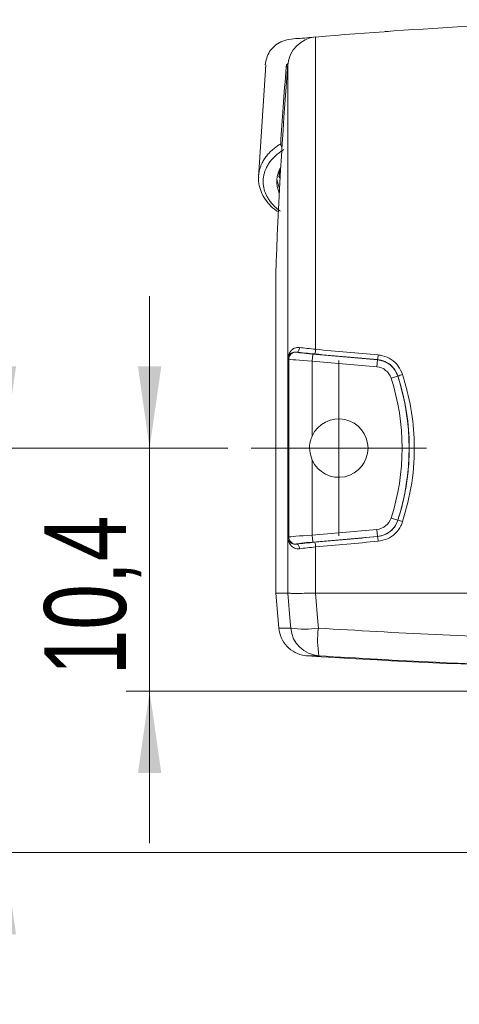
# Model space of a CAD drawing. Header units: millimetres. Extents: x 5 to 415, y 5 to 292.
# Tile 33 of 57: x 145 to 164, y 102 to 144. Entities that reach past the tile are written whole.
import ezdxf

# ---------------------------------------------------------------- set-up
doc = ezdxf.new("R2010")
doc.units = ezdxf.units.MM
doc.styles.add('SLDTEXTSTYLE0', font='TXT', dxfattribs={"width": 0.75})
doc.dimstyles.new('SLDDIMSTYLE4', dxfattribs={"dimtxt": 3.5, "dimasz": 3.5, "dimexe": 0, "dimexo": 0.0625, "dimgap": 0.875, "dimtad": 1, "dimdec": 1, "dimrnd": 1e-09, "dimzin": 12, "dimdsep": 46, "dimtxsty": 'SLDTEXTSTYLE0', "dimsah": 1, "dimcen": 0.09, "dimadec": 0, "dimazin": 3, "dimtfac": 1, "dimtdec": 1, "dimtmove": 0, "dimatfit": 0, "dimfxl": 1, "dimfrac": 2, "dimtolj": 1, "dimtzin": 12, "dimarcsym": 0})

# ---------------------------------------------------------------- blocks, each defined once
blk = doc.blocks.new('_D_11')
at = {"color": 7, "linetype": 'Continuous', "lineweight": 0}
for p, q in [((144.033, 125.867), (144.033, 132.367)), ((153.595, 125.867), (143.033, 125.867)), ((144.033, 108.567), (144.033, 125.867)), ((180.845, 108.567), (143.033, 108.567)), ((144.033, 108.567), (144.033, 102.067))]:
    blk.add_line(p, q, dxfattribs=at)
for points in [[(144.033, 125.867), (144.533, 129.367), (143.533, 129.367)], [(144.033, 108.567), (143.533, 105.067), (144.533, 105.067)]]:
    blk.add_solid(points, dxfattribs=at)
at = {"color": 7, "linetype": 'Continuous', "lineweight": 0, "insert": (139.521, 112.692), "char_height": 3.5, "attachment_point": 1, "rotation": 90, "style": 'SLDTEXTSTYLE0'}
blk.add_mtext('17,3', dxfattribs=at)
blk = doc.blocks.new('_D_12')
at = {"color": 7, "linetype": 'Continuous', "lineweight": 0}
for p, q in [((150.25, 125.867), (150.25, 132.367)), ((153.595, 125.867), (149.25, 125.867)), ((150.25, 115.467), (150.25, 125.867)), ((179.295, 115.467), (149.25, 115.467)), ((150.25, 115.467), (150.25, 108.967))]:
    blk.add_line(p, q, dxfattribs=at)
for points in [[(150.25, 125.867), (150.75, 129.367), (149.75, 129.367)], [(150.25, 115.467), (149.75, 111.967), (150.75, 111.967)]]:
    blk.add_solid(points, dxfattribs=at)
at = {"color": 7, "linetype": 'Continuous', "lineweight": 0, "insert": (145.738, 116.142), "char_height": 3.5, "attachment_point": 1, "rotation": 90, "style": 'SLDTEXTSTYLE0'}
blk.add_mtext('10,4', dxfattribs=at)
blk = doc.blocks.new('SW_CENTERMARKSYMBOL_6')
at = {"color": 0, "linetype": 'Continuous', "lineweight": 0}
for p, q in [((0, 2.5), (0, 3.75)), ((0, 0), (0, 2.5)), ((-2.5, 0), (-3.75, 0)), ((0, 0), (-2.5, 0)), ((0, 0), (0, -2.5)), ((0, 0), (2.5, 0)), ((2.5, 0), (3.75, 0)), ((0, -2.5), (0, -3.75))]:
    blk.add_line(p, q, dxfattribs=at)

msp = doc.modelspace()

# ---------------------------------------------------------------- linework, layer by layer
at = {"color": 7, "linetype": 'Continuous', "lineweight": 15}
for p, q in [((160.477, 143.701), (160.435, 143.698)), ((157.353, 130.095), (157.353, 143.459)), ((155.219, 142.268), (154.907, 137.448)), ((156.105, 142.269), (156.095, 142.172)), ((156.167, 142.269), (156.167, 129.732)), ((155.85, 137.874), (155.784, 137.492)), ((155.784, 137.492), (155.819, 137.438)), ((155.645, 119.667), (155.645, 133.279)), ((156.533, 129.973), (156.53, 129.976)), ((157.206, 129.59), (157.232, 129.888)), ((159.996, 129.646), (157.232, 129.888)), ((156.166, 129.718), (156.167, 129.718)), ((156.166, 129.718), (156.166, 122.017)), ((156.167, 129.718), (156.207, 129.674)), ((156.167, 122.017), (156.167, 129.718)), ((156.207, 129.674), (156.207, 122.061)), ((157.206, 126.382), (157.206, 129.59)), ((157.206, 129.59), (159.97, 129.348)), ((159.97, 129.348), (159.996, 129.646)), ((159.996, 129.646), (159.996, 129.654)), ((160.583, 128.859), (160.869, 128.951)), ((160.869, 128.951), (160.874, 128.953)), ((157.206, 122.145), (157.206, 125.353)), ((160.583, 122.876), (160.869, 122.784)), ((160.869, 122.784), (160.874, 122.782)), ((159.97, 122.387), (157.206, 122.145)), ((159.97, 122.387), (159.996, 122.088)), ((156.166, 122.017), (156.167, 122.017)), ((156.207, 122.061), (156.167, 122.017)), ((156.167, 122.003), (156.167, 119.667)), ((156.53, 121.759), (156.533, 121.762)), ((157.206, 122.145), (157.232, 121.847)), ((157.232, 121.847), (159.996, 122.088)), ((159.996, 122.088), (159.996, 122.081)), ((157.353, 119.667), (157.353, 121.64)), ((155.777, 118.162), (155.645, 119.667)), ((156.167, 119.667), (155.645, 119.667)), ((156.167, 119.667), (156.167, 119.667)), ((157.349, 119.667), (157.353, 119.667)), ((157.353, 119.667), (196.337, 119.667))]:
    msp.add_line(p, q, dxfattribs=at)
at = {"color": 8, "linetype": 'Continuous', "lineweight": 15, "flags": 128}
msp.add_lwpolyline([(155.795, 137.555), (155.807, 137.727), (155.829, 137.834)], dxfattribs=at)
at = {"color": 7, "linetype": 'Continuous', "lineweight": 15, "flags": 128}
for points in [[(155.698, 137.395), (155.708, 137.31), (155.809, 136.974)], [(156.67, 130.175), (156.665, 130.135), (156.655, 130.097), (156.64, 130.063), (156.623, 130.032), (156.602, 130.007), (156.579, 129.989), (156.555, 129.979), (156.53, 129.976)], [(156.67, 121.56), (156.665, 121.6), (156.655, 121.638), (156.64, 121.672), (156.623, 121.703), (156.602, 121.727), (156.579, 121.746), (156.555, 121.756), (156.53, 121.759)], [(156.167, 119.667), (156.267, 118.439), (156.289, 118.162)], [(157.472, 118.162), (157.449, 118.439), (157.349, 119.667)]]:
    msp.add_lwpolyline(points, dxfattribs=at)
at = {"color": 7, "linetype": 'Continuous', "lineweight": 15}
for centre, radius, start, end in [((176.845, -87.721), 232, 91.50318, 94.81953), ((157.463, 142.164), 1.3, 94.8195, 175.3608), ((351.026, 126.457), 195.5, 175.36077, 178), ((156.042, 142.286), 0.126, 294.6327, 352.0743), ((156.919, 137.276), 1.225, 149.6737, 203.9459), ((156.507, 129.674), 0.3, 85.0912, 179.9088), ((156.686, 130.107), 0.667, 341.5398, 358.955), ((159.26, 129.874), 0.768, 343.351, 358.4352), ((156.107, 129.725), 0.0598, 1.5337, 7.1284), ((159.908, 128.64), 0.71, 17.9435, 85), ((159.908, 128.64), 1.01, 17.9435, 85), ((151.345, 125.867), 10.01, 342.0565, 17.9435), ((160.165, 131.666), 2.804, 284.6409, 288.9914), ((151.345, 125.867), 9.71, 342.0565, 17.9435), ((158.345, 125.867), 1.25, 204.3068, 155.6932), ((159.908, 123.095), 0.71, 275, 342.0565), ((159.908, 123.095), 1.01, 275, 342.0565), ((160.165, 120.069), 2.804, 71.0086, 75.3591), ((156.107, 122.01), 0.0598, 352.8716, 358.4663), ((156.507, 122.061), 0.3, 180.0912, 274.9088), ((156.686, 121.628), 0.667, 1.045, 18.4602), ((159.26, 121.86), 0.768, 1.5648, 16.649), ((156.881, 122.499), 4.377, 262.2355, 277.7645), ((157.582, 118.273), 1.298, 184.9046, 266.2369), ((161.233, 117.65), 3.796, 172.2442, 190.1936), ((176.15, 416.366), 300, 266.33812, 270)]:
    msp.add_arc(centre, radius, start, end, dxfattribs=at)
at = {"color": 8, "linetype": 'Continuous', "lineweight": 15}
msp.add_arc((156.172, 138.905), 0.313, 182.6562, 213.7957, dxfattribs=at)
at = {"color": 7, "linetype": 'Continuous', "lineweight": 15}
for centre, major_axis, ratio, start_param, end_param in [((157.445, 129.937), (1.5, -0.131), 0.034788, 4.059565, 4.63132), ((157.232, 129.913), (0.7, -0.061), 0.034788, 3.179546, 4.715436), ((157.463, 130.136), (1.3, -0.131), 0.040038, 4.060566, 4.632321), ((176.828, 136.3), (232.199, -20.34), 0.034788, 4.63132, 4.642885), ((176.845, 136.499), (231.999, -20.34), 0.034817, 4.631325, 4.64289), ((157.206, 129.614), (1, -0.061), 0.024446, 3.177997, 4.713887), ((157.206, 122.121), (1, 0.061), 0.024446, 1.569298, 3.105188), ((157.445, 121.798), (1.5, 0.131), 0.034788, 1.651866, 2.22362), ((157.232, 121.822), (0.7, 0.061), 0.034788, 1.567749, 3.103639), ((176.828, 115.435), (232.199, 20.34), 0.034788, 1.6403, 1.651866), ((176.845, 115.236), (231.999, 20.34), 0.034817, 1.640295, 1.651861), ((157.463, 121.598), (1.3, 0.131), 0.040038, 1.650865, 2.222619)]:
    msp.add_ellipse(centre, major_axis=major_axis, ratio=ratio, start_param=start_param, end_param=end_param, dxfattribs=at)
for points, knots in [([(160.435, 143.698), (160.436, 143.698), (160.439, 143.699), (160.41, 143.696), (160.359, 143.693), (160.334, 143.691)], [0, 0, 0, 0, 0.12317, 0.560674, 1, 1, 1, 1]), ([(157.353, 143.459), (157.101, 143.435), (156.72, 143.398), (156.209, 143.374), (155.85, 143.266), (155.574, 143.074), (155.293, 142.75), (155.232, 142.464), (155.191, 142.269)], [0, 0, 0, 0, 0.243417, 0.366658, 0.48641, 0.608245, 0.733582, 1, 1, 1, 1]), ([(156.095, 142.172), (156.05, 141.599), (155.965, 140.506), (155.893, 139.412), (155.859, 138.891)], [0, 0, 0, 0, 0.523462, 1, 1, 1, 1]), ([(155.842, 136.008), (155.834, 136.014), (155.777, 136.055), (155.676, 136.136), (155.548, 136.257), (155.433, 136.387), (155.335, 136.524), (155.255, 136.664), (155.191, 136.808), (155.144, 136.958), (155.115, 137.109), (155.104, 137.261), (155.112, 137.412), (155.137, 137.564), (155.178, 137.705), (155.226, 137.822), (155.272, 137.915), (155.318, 137.994), (155.386, 138.099), (155.467, 138.201), (155.558, 138.299), (155.632, 138.371), (155.726, 138.454), (155.843, 138.545), (155.941, 138.608), (155.99, 138.639)], [0, 0, 0, 0, 0.008084, 0.058694, 0.109656, 0.161727, 0.21418, 0.264791, 0.315753, 0.367824, 0.420277, 0.470888, 0.52185, 0.573921, 0.626375, 0.668314, 0.697214, 0.72618, 0.755343, 0.814561, 0.844639, 0.874939, 0.905313, 0.952514, 1, 1, 1, 1]), ([(154.918, 137.457), (154.915, 137.396), (154.904, 137.218), (154.979, 136.925), (155.13, 136.593), (155.368, 136.291), (155.571, 136.087), (155.711, 136.002), (155.729, 135.99)], [0, 0, 0, 0, 0.110862, 0.323501, 0.535537, 0.750468, 0.966834, 1, 1, 1, 1]), ([(156.67, 130.175), (156.614, 130.175), (156.471, 130.175), (156.28, 130.045), (156.198, 129.899), (156.174, 129.792), (156.17, 129.769), (156.168, 129.751), (156.167, 129.739), (156.167, 129.732)], [0, 0, 0, 0, 0.184221, 0.469314, 0.880721, 0.930041, 0.960382, 0.979884, 1, 1, 1, 1]), ([(156.167, 129.726), (156.168, 129.735), (156.17, 129.747), (156.174, 129.762), (156.192, 129.824), (156.253, 129.904), (156.386, 129.978), (156.491, 129.976), (156.53, 129.976)], [0, 0, 0, 0, 0.0448717, 0.0660206, 0.1158797, 0.5370859, 0.8237672, 1, 1, 1, 1]), ([(161.078, 129.015), (161.023, 129.141), (160.913, 129.393), (160.602, 129.674), (160.29, 129.817), (160.092, 129.845), (160.028, 129.854)], [0, 0, 0, 0, 0.2881, 0.576102, 0.864528, 1, 1, 1, 1]), ([(156.167, 129.732), (156.167, 129.73), (156.167, 129.725), (156.166, 129.72), (156.166, 129.718)], [0, 0, 0, 0, 0.580949, 1, 1, 1, 1]), ([(156.167, 129.718), (156.167, 129.719), (156.167, 129.72), (156.167, 129.723), (156.167, 129.725), (156.167, 129.726), (156.167, 129.726)], [0, 0, 0, 0, 0.2995879, 0.3935013, 0.9018671, 1, 1, 1, 1]), ([(159.996, 129.654), (160.049, 129.647), (160.216, 129.624), (160.476, 129.504), (160.736, 129.269), (160.828, 129.059), (160.874, 128.953)], [0, 0, 0, 0, 0.135606, 0.424199, 0.712153, 1, 1, 1, 1]), ([(160.874, 128.953), (161.002, 128.493), (161.26, 127.563), (161.37, 126.321), (161.354, 125.278), (161.269, 124.442), (161.117, 123.605), (160.955, 123.057), (160.874, 122.782)], [0, 0, 0, 0, 0.228164, 0.461155, 0.593477, 0.726719, 0.862859, 1, 1, 1, 1]), ([(161.078, 122.72), (161.226, 123.268), (161.527, 124.378), (161.608, 126.021), (161.474, 127.586), (161.21, 128.535), (161.078, 129.015)], [0, 0, 0, 0, 0.26547, 0.538626, 0.766902, 1, 1, 1, 1]), ([(157.206, 125.353), (157.161, 125.486), (157.071, 125.753), (157.103, 126.116), (157.18, 126.314), (157.206, 126.382)], [0, 0, 0, 0, 0.396769, 0.793558, 1, 1, 1, 1]), ([(160.874, 122.782), (160.855, 122.733), (160.797, 122.576), (160.623, 122.348), (160.336, 122.145), (160.11, 122.102), (159.996, 122.081)], [0, 0, 0, 0, 0.132371, 0.421136, 0.710511, 1, 1, 1, 1]), ([(160.028, 121.881), (160.164, 121.907), (160.435, 121.959), (160.778, 122.202), (160.985, 122.475), (161.055, 122.662), (161.078, 122.72)], [0, 0, 0, 0, 0.289241, 0.578561, 0.867492, 1, 1, 1, 1]), ([(156.166, 122.017), (156.166, 122.014), (156.167, 122.009), (156.167, 122.005), (156.167, 122.003)], [0, 0, 0, 0, 0.556278, 1, 1, 1, 1]), ([(156.167, 122.008), (156.167, 122.01), (156.167, 122.011), (156.167, 122.015), (156.167, 122.016), (156.167, 122.017)], [0, 0, 0, 0, 0.470453, 0.787934, 1, 1, 1, 1]), ([(156.53, 121.759), (156.491, 121.759), (156.386, 121.757), (156.253, 121.83), (156.192, 121.912), (156.173, 121.974), (156.17, 121.987), (156.168, 121.997), (156.168, 122.005), (156.167, 122.008)], [0, 0, 0, 0, 0.176209, 0.462851, 0.883999, 0.933852, 0.963944, 0.982601, 1, 1, 1, 1]), ([(156.167, 122.003), (156.168, 121.99), (156.169, 121.97), (156.174, 121.943), (156.198, 121.835), (156.28, 121.69), (156.471, 121.56), (156.614, 121.56), (156.67, 121.56)], [0, 0, 0, 0, 0.041379, 0.069811, 0.119139, 0.530611, 0.81575, 1, 1, 1, 1]), ([(157.349, 119.667), (157.327, 119.667), (157.16, 119.661), (156.855, 119.652), (156.503, 119.649), (156.247, 119.653), (156.194, 119.663), (156.167, 119.667)], [0, 0, 0, 0, 0.036974, 0.277621, 0.518295, 0.759152, 1, 1, 1, 1]), ([(156.289, 118.162), (156.245, 118.162), (156.129, 118.162), (155.936, 118.162), (155.838, 118.162), (155.777, 118.162)], [0, 0, 0, 0, 0.192893, 0.506521, 1, 1, 1, 1]), ([(156.99, 116.978), (156.959, 116.981), (156.784, 116.996), (156.47, 117.096), (156.116, 117.361), (155.858, 117.73), (155.804, 118.018), (155.777, 118.162)], [0, 0, 0, 0, 0.049958, 0.287613, 0.525127, 0.762562, 1, 1, 1, 1]), ([(176.845, 117.553), (175.288, 117.559), (172.171, 117.571), (167.383, 117.685), (162.48, 117.869), (159.142, 118.064), (157.472, 118.162)], [0, 0, 0, 0, 0.240803, 0.481747, 0.740786, 1, 1, 1, 1]), ([(156.99, 116.978), (156.99, 116.978), (156.992, 116.978), (157.043, 116.978), (157.154, 116.978), (157.337, 116.978), (157.453, 116.978), (157.497, 116.978)], [0, 0, 0, 0, 0.000007, 0.017622, 0.491038, 0.806177, 1, 1, 1, 1]), ([(157.497, 116.978), (159.164, 116.88), (162.497, 116.684), (167.393, 116.499), (172.177, 116.385), (175.289, 116.372), (176.845, 116.366)], [0, 0, 0, 0, 0.259043, 0.518261, 0.75906, 1, 1, 1, 1])]:
    msp.add_open_spline(points, degree=3, knots=knots, dxfattribs=at)
msp.add_open_spline([(156.105, 142.268), (156.115, 142.273), (156.134, 142.284), (156.155, 142.305), (156.171, 142.328), (156.175, 142.345), (156.177, 142.354)], degree=3, dxfattribs=at)
at = {"color": 8, "linetype": 'Continuous', "lineweight": 15}
msp.add_open_spline([(155.859, 138.891), (155.807, 138.857), (155.701, 138.79), (155.577, 138.693), (155.45, 138.582), (155.324, 138.455), (155.193, 138.291), (155.102, 138.145), (155.036, 138.013), (154.985, 137.887), (154.934, 137.711), (154.908, 137.565), (154.909, 137.471), (154.909, 137.46)], degree=3, knots=[0, 0, 0, 0, 0.092164, 0.184884, 0.241314, 0.354782, 0.470408, 0.588263, 0.647571, 0.729459, 0.828279, 0.978518, 1, 1, 1, 1], dxfattribs=at)

# ---------------------------------------------------------------- block references
at = {"color": 7, "linetype": 'Continuous', "lineweight": 0}
msp.add_blockref('SW_CENTERMARKSYMBOL_6', (158.345, 125.867), dxfattribs=at)

# ---------------------------------------------------------------- dimensions: what is measured, and where the dimension line sits
for base, p1, picture, middle in [((144.033, 125.867), (181.845, 108.567), '_D_11', (144.033, 117.217)), ((150.25, 125.867), (180.295, 115.467), '_D_12', (150.25, 120.667))]:
    dim = msp.add_linear_dim(base=base, p1=p1, p2=(154.595, 125.867), angle=90, dimstyle='SLDDIMSTYLE4', dxfattribs=at)
    dim.commit()
    dim.dimension.update_dxf_attribs({"geometry": picture, "text_midpoint": middle, "dimtype": 160})

doc.saveas('drawing.dxf')
